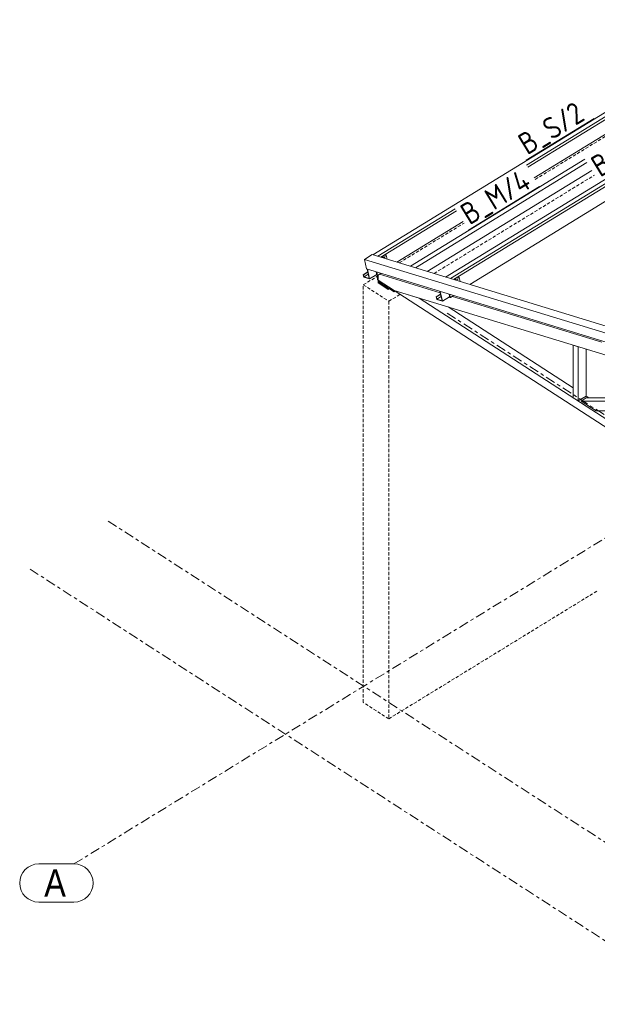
# Model space of a CAD drawing. Header units: millimetres. Extents: x 581 to 1768, y 561 to 1400.
# Tile 36 of 91: x 989 to 1094, y 1084 to 1264. Entities that reach past the tile are written whole.
import ezdxf

# ---------------------------------------------------------------- set-up
doc = ezdxf.new("R2010")
doc.units = ezdxf.units.MM
doc.header["$LTSCALE"] = 0.6
for name, pattern in [('VERDECKT2', [1.5, 1, -0.5]), ('XKITLINE00', [0]), ('XKITLINE03', [6, 3, -1, 1, -1])]:
    doc.linetypes.add(name, pattern=pattern)
for name, color, linetype, lineweight in [('Bolt', 7, 'Continuous', 0), ('Part', 2, 'Continuous', 0), ('PartMark', 3, 'Continuous', 0), ('S-GRID', 1, 'Continuous', 0)]:
    doc.layers.add(name, color=color, linetype=linetype, lineweight=lineweight)
doc.styles.add('ARIAL', font='ARIAL.TTF')
doc.styles.add('ISOCPEUR', font='ISOCPEUR.TTF')

msp = doc.modelspace()

# ---------------------------------------------------------------- linework, layer by layer
at = {"layer": 'Bolt', "color": 3, "linetype": 'XKITLINE00', "lineweight": 0}
for p, q in [((1055.41, 1221), (1055.18, 1220.86)), ((1055.47, 1221.34), (1055.36, 1221.45)), ((1055.47, 1221.34), (1055.41, 1221)), ((1068.75, 1216.93), (1068.53, 1216.79)), ((1068.82, 1217.27), (1068.7, 1217.38)), ((1068.82, 1217.27), (1068.75, 1216.93))]:
    msp.add_line(p, q, dxfattribs=at)
at = {"layer": 'Part', "color": 2, "linetype": 'XKITLINE00', "lineweight": 0}
for p, q in [((1053.19, 1221.46), (1123.37, 1264.48)), ((1081.34, 1237.88), (1124.28, 1264.21)), ((1081.56, 1237.52), (1124.38, 1263.77)), ((1066.53, 1217.38), (1136.72, 1260.41)), ((1067.44, 1217.1), (1137.63, 1260.13)), ((1067.99, 1216.94), (1137.73, 1259.69)), ((1082.77, 1235.55), (1115.99, 1255.92)), ((1070.93, 1216.04), (1129.34, 1251.85)), ((1092.04, 1238.94), (1060.09, 1219.35)), ((1092.4, 1238.34), (1060.98, 1219.08)), ((1063.16, 1218.41), (1093.29, 1236.89)), ((1054.1, 1221.18), (1068.3, 1229.89)), ((1054.65, 1221.01), (1068.52, 1229.52)), ((1057.59, 1220.12), (1069.73, 1227.56)), ((1051.65, 1220.61), (1053.08, 1221.49)), ((1246.08, 1161.22), (1051.65, 1220.61)), ((1051.65, 1220.61), (1052.06, 1218.86)), ((1053.08, 1221.49), (1247.51, 1162.09)), ((1055.01, 1220.9), (1054.89, 1221.17)), ((1055.19, 1220.85), (1055.01, 1221.24)), ((1055.82, 1220.66), (1055.6, 1221.6)), ((1051.45, 1217.81), (1052.27, 1218.31)), ((1051.5, 1217.8), (1052.27, 1218.28)), ((1052.06, 1218.86), (1246.48, 1159.47)), ((1052.54, 1217.13), (1052.14, 1218.84)), ((1052.6, 1217.06), (1052.19, 1218.82)), ((1053.95, 1217.72), (1053.8, 1218.33)), ((1054.06, 1217.68), (1053.92, 1218.3)), ((1051.45, 1217.81), (1051.5, 1217.8)), ((1051.56, 1217.38), (1051.45, 1217.81)), ((1051.59, 1217.42), (1051.5, 1217.8)), ((1051.56, 1217.38), (1052.6, 1217.06)), ((1051.59, 1217.42), (1052.36, 1217.9)), ((1052.54, 1217.13), (1051.59, 1217.42)), ((1052.6, 1217.06), (1053.91, 1217.86)), ((1054.06, 1217.68), (1053.95, 1217.72)), ((1054.68, 1218.06), (1054.06, 1217.68)), ((1054.06, 1216.89), (1054.06, 1217.68)), ((1054.06, 1216.89), (1054.17, 1216.81)), ((1054.17, 1216.81), (1054.17, 1217.75)), ((1054.17, 1216.81), (1054.17, 1217.75)), ((1057.12, 1214.91), (1054.17, 1216.81)), ((1054.17, 1216.56), (1054.17, 1216.81)), ((1054.17, 1216.81), (1057.08, 1214.94)), ((1054.17, 1216.56), (1057.08, 1214.68)), ((1056.03, 1215.35), (1054.17, 1216.55)), ((1054.17, 1216.55), (1054.17, 1216.55)), ((1054.17, 1216.5), (1054.17, 1216.55)), ((1056.03, 1215.35), (1054.17, 1216.55)), ((1054.17, 1216.55), (1054.17, 1216.55)), ((1054.17, 1216.3), (1054.17, 1216.55)), ((1054.17, 1216.5), (1056.03, 1215.3)), ((1054.17, 1216.5), (1056.03, 1215.3)), ((1054.17, 1216.42), (1054.17, 1216.5)), ((1054.42, 1217.9), (1065.55, 1214.5)), ((1068.36, 1216.83), (1068.24, 1217.09)), ((1068.53, 1216.77), (1068.36, 1217.17)), ((1069.17, 1216.58), (1068.95, 1217.53)), ((1054.17, 1216.42), (1056.03, 1215.22)), ((1054.17, 1216.42), (1056.03, 1215.22)), ((1054.17, 1216.3), (1054.17, 1216.42)), ((1054.17, 1216.3), (1056.03, 1215.09)), ((1054.17, 1216.3), (1056.03, 1215.09)), ((1056.03, 1215.3), (1056.03, 1215.35)), ((1056.03, 1215.35), (1056.03, 1215.35)), ((1056.03, 1215.09), (1056.03, 1215.35)), ((1056.03, 1215.35), (1056.03, 1215.35)), ((1056.03, 1215.3), (1056.07, 1215.33)), ((1056.03, 1215.3), (1056.07, 1215.33)), ((1056.03, 1215.3), (1056.03, 1215.22)), ((1056.03, 1215.22), (1056.14, 1215.29)), ((1056.03, 1215.22), (1056.14, 1215.29)), ((1056.03, 1215.09), (1056.24, 1215.22)), ((1056.03, 1215.22), (1056.03, 1215.09)), ((1056.03, 1215.09), (1056.24, 1215.22)), ((1057.08, 1214.68), (1057.08, 1214.94)), ((1057.29, 1214.8), (1057.08, 1214.68)), ((1246.13, 1092.81), (1057.12, 1214.91)), ((1057.12, 1214.91), (1061.69, 1213.51)), ((1057.12, 1214.91), (1141.61, 1189.1)), ((1065.89, 1213.05), (1065.49, 1214.76)), ((1065.95, 1212.98), (1065.53, 1214.75)), ((1061.69, 1213.51), (1246.51, 1094.11)), ((1064.8, 1213.74), (1065.61, 1214.24)), ((1064.8, 1213.74), (1064.84, 1213.73)), ((1064.9, 1213.3), (1064.8, 1213.74)), ((1064.84, 1213.73), (1065.62, 1214.2)), ((1064.93, 1213.35), (1064.84, 1213.73)), ((1064.9, 1213.3), (1065.95, 1212.98)), ((1064.93, 1213.35), (1065.71, 1213.82)), ((1065.89, 1213.05), (1064.93, 1213.35)), ((1065.95, 1212.98), (1067.26, 1213.79)), ((1067.29, 1213.64), (1067.15, 1214.25)), ((1067.4, 1213.61), (1067.26, 1214.22)), ((1067.4, 1213.61), (1067.29, 1213.64)), ((1068.02, 1213.99), (1067.4, 1213.61)), ((1067.76, 1213.83), (1095.13, 1205.46)), ((1066.98, 1211.9), (1089.87, 1197.11)), ((1090.81, 1204.62), (1089.87, 1204.9)), ((1089.87, 1204.9), (1089.87, 1195.3)), ((1090.81, 1204.62), (1090.81, 1194.7)), ((1092.24, 1195.58), (1092.24, 1204.18)), ((1089.87, 1195.3), (1090.81, 1194.7)), ((1090.81, 1194.7), (1092.24, 1195.58)), ((1092.28, 1195.26), (1091.32, 1194.67)), ((1092.24, 1195.58), (1092.74, 1195.26)), ((1092.28, 1195.26), (1121.11, 1195.36)), ((1091.32, 1194.67), (1122.99, 1194.78)), ((1091.32, 1194.67), (1094.09, 1192.88)), ((1094.09, 1192.88), (1128.82, 1193))]:
    msp.add_line(p, q, dxfattribs=at)
at = {"layer": 'Part', "color": 4, "linetype": 'VERDECKT2', "lineweight": 0}
for p, q in [((1082.95, 1235.26), (1116.14, 1255.6)), ((1064.41, 1218.03), (1093.8, 1236.05)), ((1058.03, 1219.98), (1069.91, 1227.26)), ((1051.45, 1215.95), (1054.06, 1217.54)), ((1051.45, 1139.53), (1051.45, 1215.95)), ((1051.45, 1215.95), (1056.11, 1212.94)), ((1056.11, 1212.94), (1058.19, 1214.22)), ((1056.11, 1212.94), (1056.11, 1136.52)), ((1056.11, 1136.52), (1094.31, 1159.94)), ((1056.11, 1136.52), (1051.45, 1139.53))]:
    msp.add_line(p, q, dxfattribs=at)
at = {"layer": 'PartMark', "color": 1, "linetype": 'XKITLINE00', "lineweight": 0}
for p, q in [((1081.28, 1238.8), (1093.73, 1246.43)), ((1070.7, 1225.97), (1083.74, 1233.97))]:
    msp.add_line(p, q, dxfattribs=at)
at = {"layer": 'S-GRID', "color": 1, "linetype": 'XKITLINE03', "lineweight": 0}
for p, q in [((1066.82, 1210.77), (1555.79, 894.89)), ((998.46, 1109.97), (1151.76, 1203.95)), ((1004.74, 1172.71), (1493.71, 856.83)), ((990.41, 1163.93), (1445.37, 870.02))]:
    msp.add_line(p, q, dxfattribs=at)
at = {"layer": 'S-GRID', "color": 1, "linetype": 'XKITLINE00', "lineweight": 0}
for p, q in [((992.01, 1109.97), (998.46, 1109.97)), ((992.01, 1102.97), (998.46, 1102.97))]:
    msp.add_line(p, q, dxfattribs=at)
for centre, start, end in [((992.01, 1106.47), 90, 270), ((998.46, 1106.47), 270, 90)]:
    msp.add_arc(centre, 3.5, start, end, dxfattribs=at)

# ---------------------------------------------------------------- texts
at = {"layer": 'PartMark', "color": 1, "style": 'ISOCPEUR', "width": 0.85}
for s, p in [('B_S/2', (1081.47, 1239.62)), ('B_S/2', (1094.82, 1235.55)), ('B_M/4', (1070.9, 1226.8))]:
    msp.add_text(s, height=4, rotation=31.5127, dxfattribs=at).set_placement(p)
at = {"layer": 'S-GRID', "color": 7, "style": 'ARIAL', "width": 0.85}
msp.add_text('A', height=5, dxfattribs=at).set_placement((993.01, 1103.97))

doc.saveas('drawing.dxf')
